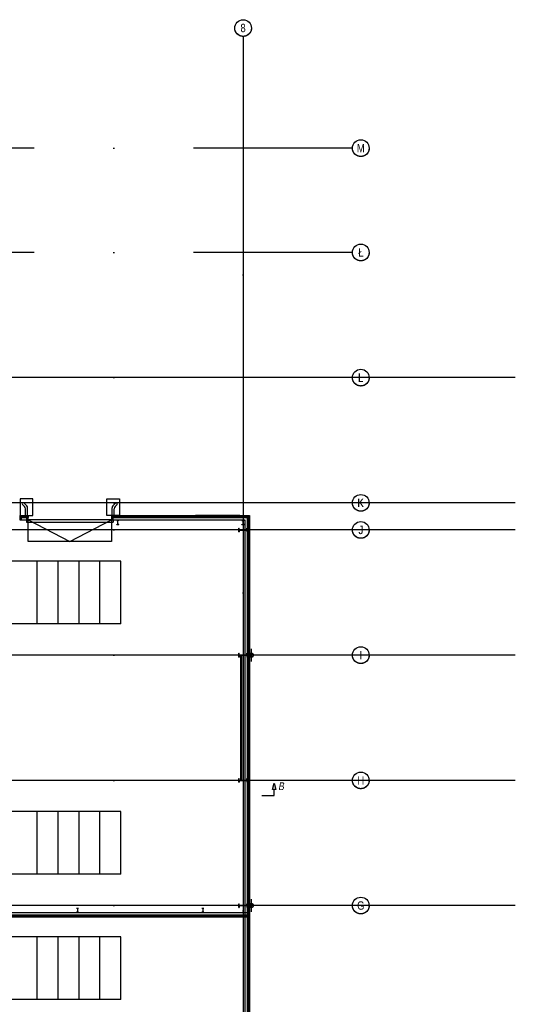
# Model space of a CAD drawing. Header units: millimetres. Extents: x 226749 to 325316, y -44191 to 40236.
# Tile 164 of 164: x 301578 to 325316, y -6953 to 40236. Entities that reach past the tile are written whole.
import ezdxf

# ---------------------------------------------------------------- set-up
doc = ezdxf.new("R2010")
doc.units = ezdxf.units.MM
doc.header["$LTSCALE"] = 100
doc.linetypes.add('DASHDOT', pattern=[25.4, 12.7, -6.35, 0, -6.35])
doc.linetypes.add('HIDDEN', pattern=[9.525, 6.35, -3.175])
doc.layers.add('KG_Building', color=8, linetype='Continuous')
doc.layers.add('KG_BuildingAxis', color=4, linetype='DASHDOT')
doc.styles.add('wymiar', font='arial.ttf', dxfattribs={"width": 0.8})

msp = doc.modelspace()

# ---------------------------------------------------------------- linework, layer by layer
at = {"ltscale": 6}
for p, q in [((312278.43, 39436.07), (312278.43, -43390.58)), ((325315.93, 23080), (268778.43, 23080)), ((325315.93, 17080), (268778.43, 17080)), ((301578.43, 16480), (301978.43, 16480)), ((301578.43, 16480), (301578.43, 16380)), ((301578.43, 16480), (301578.43, 16380)), ((301578.43, 16380), (301978.43, 16380)), ((301978.43, 16480), (301978.43, 16380)), ((325315.93, 15780), (268778.43, 15780)), ((325315.93, 9780), (268778.43, 9780)), ((325315.93, 3780), (268778.43, 3780)), ((325315.93, -2220), (268778.43, -2220))]:
    msp.add_line(p, q, dxfattribs=at)
at = {"ltscale": 15}
for p, q in [((302203.43, 17280), (301603.43, 17280)), ((301603.43, 17280), (301603.43, 16480)), ((302203.43, 16480), (302203.43, 17280)), ((305753.43, 16480), (305753.43, 17280)), ((305753.43, 17280), (306353.43, 17280)), ((306353.43, 17280), (306353.43, 16480)), ((301603.43, 16480), (302203.43, 16480)), ((306353.43, 16480), (305753.43, 16480))]:
    msp.add_line(p, q, dxfattribs=at)
at = {"lineweight": 25}
for p, q in [((301718.08, 16994.65), (301802.18, 16910.55)), ((301788.79, 17065.36), (301916.82, 16937.32)), ((306168.08, 17065.36), (306040.04, 16937.32)), ((306238.79, 16994.65), (306154.69, 16910.55)), ((301853.43, 16480), (301853.43, 16786.8)), ((301953.43, 16480), (301953.43, 16848.93)), ((306003.43, 16480), (306003.43, 16848.93)), ((306103.43, 16480), (306103.43, 16786.8))]:
    msp.add_line(p, q, dxfattribs=at)
for p, q in [((301578.43, 16480), (301978.43, 16480)), ((301578.43, 16480), (301578.43, 16380)), ((301578.43, 16480), (301578.43, 16380)), ((301578.43, 16380), (301978.43, 16380)), ((301578.43, 16380), (301578.43, 16260)), ((301658.43, 16380), (301578.43, 16380)), ((301578.43, 16260), (301978.43, 16260)), ((301578.43, 16260), (301658.43, 16260)), ((301578.43, 16260), (301978.43, 16260)), ((301658.43, 16260), (301658.43, 16380)), ((301898.43, 16380), (301898.43, 16260)), ((301978.43, 16380), (301898.43, 16380)), ((306058.43, 16260), (301898.43, 16260)), ((301898.43, 16260), (301898.43, 16160)), ((301898.43, 16260), (301978.43, 16260)), ((306058.43, 16260), (301898.43, 16260)), ((301898.43, 16260), (301898.43, 16160)), ((301898.43, 16160), (306058.43, 16160)), ((301898.43, 16160), (306058.43, 16160)), ((301978.43, 16480), (301978.43, 16380)), ((301978.43, 16260), (301978.43, 16380)), ((305978.43, 16480), (312578.43, 16480)), ((305978.43, 16480), (305978.43, 16380)), ((305978.43, 16480), (312578.43, 16480)), ((305978.43, 16480), (305978.43, 16380)), ((305978.43, 16380), (312478.43, 16380)), ((305978.43, 16380), (305978.43, 16260)), ((306058.43, 16380), (305978.43, 16380)), ((305978.43, 16380), (312478.43, 16380)), ((305978.43, 16260), (312358.43, 16260)), ((305978.43, 16260), (306058.43, 16260)), ((305978.43, 16260), (312358.43, 16260)), ((306058.43, 16260), (306058.43, 16380)), ((306058.43, 16260), (306058.43, 16160)), ((306058.43, 16260), (306058.43, 16160)), ((306223.43, 16240.8), (306223.43, 16250)), ((306333.43, 16250), (306223.43, 16250)), ((306223.43, 16240.8), (306223.43, 16250)), ((306333.43, 16250), (306223.43, 16250)), ((306223.43, 16240.8), (306263.48, 16240.8)), ((306223.43, 16240.8), (306263.48, 16240.8)), ((306275.48, 16051.2), (306275.48, 16228.8)), ((306275.48, 16051.2), (306275.48, 16228.8)), ((306281.38, 16051.2), (306281.38, 16228.8)), ((306281.38, 16051.2), (306281.38, 16228.8)), ((306333.43, 16240.8), (306293.38, 16240.8)), ((306333.43, 16240.8), (306293.38, 16240.8)), ((306333.43, 16240.8), (306333.43, 16250)), ((306333.43, 16240.8), (306333.43, 16250)), ((312123.43, 16480), (310004.29, 16480)), ((312123.43, 16480), (310004.29, 16480)), ((312223.43, 16240.8), (312223.43, 16250)), ((312333.43, 16250), (312223.43, 16250)), ((312223.43, 16240.8), (312223.43, 16250)), ((312333.43, 16250), (312223.43, 16250)), ((312223.43, 16240.8), (312263.48, 16240.8)), ((312223.43, 16240.8), (312263.48, 16240.8)), ((312275.48, 16051.2), (312275.48, 16228.8)), ((312275.48, 16051.2), (312275.48, 16228.8)), ((312281.38, 16051.2), (312281.38, 16228.8)), ((312281.38, 16051.2), (312281.38, 16228.8)), ((312333.43, 16240.8), (312293.38, 16240.8)), ((312333.43, 16240.8), (312293.38, 16240.8)), ((312333.43, 16240.8), (312333.43, 16250)), ((312333.43, 16240.8), (312333.43, 16250)), ((312358.43, 16260), (312358.43, -38700)), ((312358.43, 16260), (312358.43, -38700)), ((312478.43, 16380), (312478.43, -38820)), ((312478.43, 16380), (312478.43, -38820)), ((312578.43, 16480), (312578.43, -38920)), ((312578.43, 16480), (312578.43, -38920)), ((306223.43, 16030), (306223.43, 16039.2)), ((306223.43, 16039.2), (306263.48, 16039.2)), ((306223.43, 16030), (306223.43, 16039.2)), ((306223.43, 16039.2), (306263.48, 16039.2)), ((306333.43, 16030), (306223.43, 16030)), ((306333.43, 16030), (306223.43, 16030)), ((306333.43, 16039.2), (306293.38, 16039.2)), ((306333.43, 16039.2), (306293.38, 16039.2)), ((306333.43, 16030), (306333.43, 16039.2)), ((306333.43, 16030), (306333.43, 16039.2)), ((312078.43, 15870), (312091.93, 15870)), ((312078.43, 15690), (312078.43, 15870)), ((312078.43, 15870), (312091.93, 15870)), ((312078.43, 15690), (312078.43, 15870)), ((312078.43, 15690), (312091.93, 15690)), ((312078.43, 15690), (312091.93, 15690)), ((312091.93, 15805.3), (312091.93, 15870)), ((312091.93, 15805.3), (312091.93, 15870)), ((312091.93, 15754.7), (312091.93, 15690)), ((312091.93, 15754.7), (312091.93, 15690)), ((312112.93, 15784.3), (312443.93, 15784.3)), ((312112.93, 15784.3), (312443.93, 15784.3)), ((312112.93, 15775.7), (312443.93, 15775.7)), ((312112.93, 15775.7), (312443.93, 15775.7)), ((312223.43, 16030), (312223.43, 16039.2)), ((312223.43, 16039.2), (312263.48, 16039.2)), ((312223.43, 16030), (312223.43, 16039.2)), ((312223.43, 16039.2), (312263.48, 16039.2)), ((312333.43, 16030), (312223.43, 16030)), ((312333.43, 16030), (312223.43, 16030)), ((312333.43, 16039.2), (312293.38, 16039.2)), ((312333.43, 16039.2), (312293.38, 16039.2)), ((312333.43, 16030), (312333.43, 16039.2)), ((312333.43, 16030), (312333.43, 16039.2)), ((312464.93, 15870), (312478.43, 15870)), ((312464.93, 15805.3), (312464.93, 15870)), ((312464.93, 15870), (312478.43, 15870)), ((312464.93, 15805.3), (312464.93, 15870)), ((312464.93, 15754.7), (312464.93, 15690)), ((312464.93, 15754.7), (312464.93, 15690)), ((312464.93, 15690), (312478.43, 15690)), ((312464.93, 15690), (312478.43, 15690)), ((312478.43, 15690), (312478.43, 15870)), ((312478.43, 15690), (312478.43, 15870)), ((312678.43, 9480), (312678.43, 10080)), ((312678.43, 9480), (312678.43, 10080)), ((312078.43, 9870), (312091.93, 9870)), ((312078.43, 9690), (312078.43, 9870)), ((312078.43, 9870), (312091.93, 9870)), ((312078.43, 9690), (312078.43, 9870)), ((312078.43, 9690), (312091.93, 9690)), ((312078.43, 9690), (312091.93, 9690)), ((312091.93, 9805.3), (312091.93, 9870)), ((312091.93, 9805.3), (312091.93, 9870)), ((312091.93, 9754.7), (312091.93, 9690)), ((312091.93, 9754.7), (312091.93, 9690)), ((312112.93, 9784.3), (312443.93, 9784.3)), ((312112.93, 9784.3), (312443.93, 9784.3)), ((312112.93, 9775.7), (312443.93, 9775.7)), ((312112.93, 9775.7), (312443.93, 9775.7)), ((312464.93, 9870), (312478.43, 9870)), ((312464.93, 9805.3), (312464.93, 9870)), ((312464.93, 9870), (312478.43, 9870)), ((312464.93, 9805.3), (312464.93, 9870)), ((312464.93, 9754.7), (312464.93, 9690)), ((312464.93, 9754.7), (312464.93, 9690)), ((312464.93, 9690), (312478.43, 9690)), ((312464.93, 9690), (312478.43, 9690)), ((312478.43, 9690), (312478.43, 9870)), ((312478.43, 9690), (312478.43, 9870)), ((312078.43, 3870), (312091.93, 3870)), ((312078.43, 3690), (312078.43, 3870)), ((312078.43, 3870), (312091.93, 3870)), ((312078.43, 3690), (312078.43, 3870)), ((312091.93, 3805.3), (312091.93, 3870)), ((312091.93, 3805.3), (312091.93, 3870)), ((312112.93, 3784.3), (312443.93, 3784.3)), ((312112.93, 3784.3), (312443.93, 3784.3)), ((312112.93, 3775.7), (312443.93, 3775.7)), ((312112.93, 3775.7), (312443.93, 3775.7)), ((312464.93, 3870), (312478.43, 3870)), ((312464.93, 3805.3), (312464.93, 3870)), ((312464.93, 3870), (312478.43, 3870)), ((312464.93, 3805.3), (312464.93, 3870)), ((312478.43, 3690), (312478.43, 3870)), ((312478.43, 3690), (312478.43, 3870)), ((312078.43, 3690), (312091.93, 3690)), ((312078.43, 3690), (312091.93, 3690)), ((312091.93, 3754.7), (312091.93, 3690)), ((312091.93, 3754.7), (312091.93, 3690)), ((312464.93, 3754.7), (312464.93, 3690)), ((312464.93, 3754.7), (312464.93, 3690)), ((312464.93, 3690), (312478.43, 3690)), ((312464.93, 3690), (312478.43, 3690)), ((312078.43, -2130), (312091.93, -2130)), ((312078.43, -2310), (312078.43, -2130)), ((312078.43, -2130), (312091.93, -2130)), ((312078.43, -2310), (312078.43, -2130)), ((312078.43, -2310), (312091.93, -2310)), ((312078.43, -2310), (312091.93, -2310)), ((312091.93, -2194.7), (312091.93, -2130)), ((312091.93, -2194.7), (312091.93, -2130)), ((312091.93, -2245.3), (312091.93, -2310)), ((312091.93, -2245.3), (312091.93, -2310)), ((312112.93, -2215.7), (312443.93, -2215.7)), ((312112.93, -2215.7), (312443.93, -2215.7)), ((312112.93, -2224.3), (312443.93, -2224.3)), ((312112.93, -2224.3), (312443.93, -2224.3)), ((312464.93, -2130), (312478.43, -2130)), ((312464.93, -2194.7), (312464.93, -2130)), ((312464.93, -2130), (312478.43, -2130)), ((312464.93, -2194.7), (312464.93, -2130)), ((312464.93, -2245.3), (312464.93, -2310)), ((312464.93, -2245.3), (312464.93, -2310)), ((312464.93, -2310), (312478.43, -2310)), ((312464.93, -2310), (312478.43, -2310)), ((312478.43, -2310), (312478.43, -2130)), ((312478.43, -2310), (312478.43, -2130)), ((312678.43, -2520), (312678.43, -1920)), ((312678.43, -2520), (312678.43, -1920)), ((285933.43, -2547.8), (312478.43, -2547.8)), ((304302.93, -2360), (304302.93, -2368)), ((304393.93, -2360), (304302.93, -2360)), ((304336.78, -2368), (304302.93, -2368)), ((304302.93, -2532), (304302.93, -2540)), ((304336.78, -2532), (304302.93, -2532)), ((304393.93, -2540), (304302.93, -2540)), ((304345.78, -2377), (304345.78, -2523)), ((304351.08, -2377), (304351.08, -2523)), ((304393.93, -2368), (304360.08, -2368)), ((304393.93, -2532), (304360.08, -2532)), ((304393.93, -2360), (304393.93, -2368)), ((304393.93, -2532), (304393.93, -2540)), ((310302.93, -2360), (310302.93, -2368)), ((310393.93, -2360), (310302.93, -2360)), ((310336.78, -2368), (310302.93, -2368)), ((310302.93, -2532), (310302.93, -2540)), ((310336.78, -2532), (310302.93, -2532)), ((310393.93, -2540), (310302.93, -2540)), ((310345.78, -2377), (310345.78, -2523)), ((310351.08, -2377), (310351.08, -2523)), ((310393.93, -2368), (310360.08, -2368)), ((310393.93, -2532), (310360.08, -2532)), ((310393.93, -2360), (310393.93, -2368)), ((310393.93, -2532), (310393.93, -2540))]:
    msp.add_line(p, q)
at = {"ltscale": 0.45}
for p, q in [((301578.43, 16430), (301978.43, 16430)), ((305978.43, 16430), (312528.43, 16430)), ((305978.43, 16430), (312528.43, 16430)), ((312528.43, 16430), (312528.43, -38870)), ((312528.43, 16430), (312528.43, -38870)), ((285933.43, -2717.8), (312478.43, -2717.8)), ((285933.43, -2717.8), (312478.43, -2717.8))]:
    msp.add_line(p, q, dxfattribs=at)
at = {"ltscale": 25}
for p, q in [((301978.43, 15221.86), (301978.43, 16260)), ((301978.43, 16260), (303978.43, 15221.86)), ((301978.43, 15221.86), (301978.43, 16260)), ((301978.43, 16260), (303978.43, 15221.86)), ((303978.43, 15221.86), (305978.43, 16260)), ((303978.43, 15221.86), (305978.43, 16260)), ((305978.43, 16260), (305978.43, 15221.86)), ((305978.43, 16260), (305978.43, 15221.86)), ((305978.43, 15221.86), (301978.43, 15221.86)), ((305978.43, 15221.86), (301978.43, 15221.86))]:
    msp.add_line(p, q, dxfattribs=at)
at = {"ltscale": 50}
for p, q in [((306422.24, 14280), (297422.24, 14280)), ((302422.24, 11280), (302422.24, 14280)), ((303422.24, 11280), (303422.24, 14280)), ((304422.24, 11280), (304422.24, 14280)), ((305422.24, 11280), (305422.24, 14280)), ((306422.24, 11280), (306422.24, 14280)), ((306422.24, 11280), (297422.24, 11280)), ((306422.24, 2280), (297422.24, 2280)), ((302422.24, -720), (302422.24, 2280)), ((303422.24, -720), (303422.24, 2280)), ((304422.24, -720), (304422.24, 2280)), ((305422.24, -720), (305422.24, 2280)), ((306422.24, -720), (306422.24, 2280)), ((306422.24, -720), (297422.24, -720)), ((306422.24, -3720), (294422.24, -3720)), ((302422.24, -6720), (302422.24, -3720)), ((303422.24, -6720), (303422.24, -3720)), ((304422.24, -6720), (304422.24, -3720)), ((305422.24, -6720), (305422.24, -3720)), ((306422.24, -6720), (306422.24, -3720)), ((306422.24, -6720), (294422.24, -6720))]:
    msp.add_line(p, q, dxfattribs=at)
at = {"lineweight": 50, "ltscale": 3}
msp.add_line((312178.43, 3784.3), (312178.43, 9775.7), dxfattribs=at)
msp.add_line((312178.43, 3784.3), (312178.43, 9775.7), dxfattribs=at)
at = {"lineweight": 30, "ltscale": 0.05}
for p, q in [((313768.06, 3048.48), (313768.06, 3348.48)), ((313168.07, 3048.48), (313768.06, 3048.48))]:
    msp.add_line(p, q, dxfattribs=at)
at = {"color": 7, "ltscale": 2}
for p, q in [((285933.43, -2667.8), (312478.43, -2667.8)), ((285933.43, -2667.8), (312478.43, -2667.8)), ((285933.43, -2767.8), (312478.43, -2767.8)), ((285933.43, -2767.8), (312478.43, -2767.8))]:
    msp.add_line(p, q, dxfattribs=at)
at = {"ltscale": 6}
for points in [[(301578.43, 16380), (301578.43, 16260), (301658.43, 16260), (301658.43, 16380), (301578.43, 16380)], [(301898.43, 16380), (301898.43, 16260), (301978.43, 16260), (301978.43, 16380), (301898.43, 16380)]]:
    msp.add_lwpolyline(points, dxfattribs=at)
msp.add_lwpolyline([(305978.43, 16380), (305978.43, 16260), (306058.43, 16260), (306058.43, 16380), (305978.43, 16380)])
at = {"lineweight": 30}
msp.add_lwpolyline([(313768.06, 3648.48), (313843.07, 3348.48), (313693.06, 3348.48), (313768.06, 3648.48)], dxfattribs=at)
for centre in [(312278.43, 39836.07), (317915.93, 34080), (317915.93, 29080), (317915.93, 23080), (317915.93, 17080), (317915.93, 15780), (317915.93, 9780), (317915.93, 3780), (317915.93, -2220)]:
    msp.add_circle(centre, 400)
at = {"lineweight": 35}
for centre in [(312678.43, 9780), (312678.43, 9780), (312678.43, -2220), (312678.43, -2220)]:
    msp.add_circle(centre, 90, dxfattribs=at)
at = {"lineweight": 25}
for centre, radius, start, end in [((301753.43, 17030), 50, 45, 225), ((306203.43, 17030), 50, 315, 135), ((301678.43, 16786.8), 175, 0, 45), ((301828.43, 16848.93), 125, 0, 45), ((306128.43, 16848.93), 125, 135, 180), ((306278.43, 16786.8), 175, 135, 180)]:
    msp.add_arc(centre, radius, start, end, dxfattribs=at)
for centre, radius, start, end in [((306263.48, 16228.8), 12, 0, 90), ((306263.48, 16228.8), 12, 0, 90), ((306263.48, 16051.2), 12, 270, 0), ((306263.48, 16051.2), 12, 270, 0), ((306293.38, 16228.8), 12, 90, 180), ((306293.38, 16228.8), 12, 90, 180), ((306293.38, 16051.2), 12, 180, 270), ((306293.38, 16051.2), 12, 180, 270), ((312263.48, 16228.8), 12, 0, 90), ((312263.48, 16228.8), 12, 0, 90), ((312263.48, 16051.2), 12, 270, 0), ((312263.48, 16051.2), 12, 270, 0), ((312293.38, 16228.8), 12, 90, 180), ((312293.38, 16228.8), 12, 90, 180), ((312293.38, 16051.2), 12, 180, 270), ((312293.38, 16051.2), 12, 180, 270), ((312112.93, 15805.3), 21, 180, 270), ((312112.93, 15805.3), 21, 180, 270), ((312112.93, 15754.7), 21, 90, 180), ((312112.93, 15754.7), 21, 90, 180), ((312443.93, 15805.3), 21, 270, 0), ((312443.93, 15805.3), 21, 270, 0), ((312443.93, 15754.7), 21, 0, 90), ((312443.93, 15754.7), 21, 0, 90), ((312112.93, 9805.3), 21, 180, 270), ((312112.93, 9805.3), 21, 180, 270), ((312112.93, 9754.7), 21, 90, 180), ((312112.93, 9754.7), 21, 90, 180), ((312443.93, 9805.3), 21, 270, 0), ((312443.93, 9805.3), 21, 270, 0), ((312443.93, 9754.7), 21, 0, 90), ((312443.93, 9754.7), 21, 0, 90), ((312112.93, 3805.3), 21, 180, 270), ((312112.93, 3805.3), 21, 180, 270), ((312112.93, 3754.7), 21, 90, 180), ((312112.93, 3754.7), 21, 90, 180), ((312443.93, 3805.3), 21, 270, 0), ((312443.93, 3805.3), 21, 270, 0), ((312443.93, 3754.7), 21, 0, 90), ((312443.93, 3754.7), 21, 0, 90), ((312112.93, -2194.7), 21, 180, 270), ((312112.93, -2194.7), 21, 180, 270), ((312112.93, -2245.3), 21, 90, 180), ((312112.93, -2245.3), 21, 90, 180), ((312443.93, -2194.7), 21, 270, 0), ((312443.93, -2194.7), 21, 270, 0), ((312443.93, -2245.3), 21, 0, 90), ((312443.93, -2245.3), 21, 0, 90), ((304336.78, -2377), 9, 0, 90), ((304336.78, -2523), 9, 270, 0), ((304360.08, -2377), 9, 90, 180), ((304360.08, -2523), 9, 180, 270), ((310336.78, -2377), 9, 0, 90), ((310336.78, -2523), 9, 270, 0), ((310360.08, -2377), 9, 90, 180), ((310360.08, -2523), 9, 180, 270)]:
    msp.add_arc(centre, radius, start, end)
at = {"layer": 'KG_Building', "color": 253, "linetype": 'HIDDEN', "ltscale": 50}
for p, q in [((306422.24, 14280), (297422.24, 14280)), ((302422.24, 11280), (302422.24, 14280)), ((303422.24, 11280), (303422.24, 14280)), ((304422.24, 11280), (304422.24, 14280)), ((305422.24, 11280), (305422.24, 14280)), ((306422.24, 11280), (306422.24, 14280)), ((306422.24, 11280), (297422.24, 11280)), ((306422.24, 2280), (297422.24, 2280)), ((302422.24, -720), (302422.24, 2280)), ((303422.24, -720), (303422.24, 2280)), ((304422.24, -720), (304422.24, 2280)), ((305422.24, -720), (305422.24, 2280)), ((306422.24, -720), (306422.24, 2280)), ((306422.24, -720), (297422.24, -720)), ((306422.24, -3720), (294422.24, -3720)), ((302422.24, -6720), (302422.24, -3720)), ((303422.24, -6720), (303422.24, -3720)), ((304422.24, -6720), (304422.24, -3720)), ((305422.24, -6720), (305422.24, -3720)), ((306422.24, -6720), (306422.24, -3720)), ((306422.24, -6720), (294422.24, -6720))]:
    msp.add_line(p, q, dxfattribs=at)
at = {"layer": 'KG_BuildingAxis', "ltscale": 6}
for p, q in [((312278.43, 39436.07), (312278.43, -43390.58)), ((317515.93, 34080), (260978.43, 34080)), ((317515.93, 29080), (260978.43, 29080)), ((317515.93, 23080), (260978.43, 23080)), ((317515.93, 17080), (260978.43, 17080)), ((317515.93, 15780), (260978.43, 15780)), ((317515.93, 9780), (260978.43, 9780)), ((317515.93, 3780), (260978.43, 3780)), ((317515.93, -2220), (260978.43, -2220))]:
    msp.add_line(p, q, dxfattribs=at)
at = {"layer": 'KG_BuildingAxis'}
for centre in [(312278.43, 39836.07), (317915.93, 34080), (317915.93, 29080), (317915.93, 23080), (317915.93, 17080), (317915.93, 15780), (317915.93, 9780), (317915.93, 3780), (317915.93, -2220)]:
    msp.add_circle(centre, 400, dxfattribs=at)

# ---------------------------------------------------------------- texts
at = {"style": 'wymiar', "width": 0.8}
for s, p in [('8', (312154.88, 39638.66)), ('M', (317730.06, 33880)), ('Ł', (317799.48, 28880)), ('L', (317783.22, 22880)), ('K', (317750.91, 16880)), ('J', (317815.52, 15583.41)), ('I', (317853.07, 9580)), ('H', (317754.62, 3580)), ('G', (317744.14, -2420))]:
    msp.add_text(s, height=400, dxfattribs=at).set_placement(p)
at = {"ltscale": 0.05, "style": 'wymiar', "oblique": 10, "width": 0.8}
msp.add_text('B', height=375, dxfattribs=at).set_placement((313954.46, 3310.32))
msp.add_text('B', height=375, dxfattribs=at).set_placement((313954.46, 3310.32))
at = {"layer": 'KG_BuildingAxis', "char_height": 400, "width": 21.6376, "attachment_point": 5, "style": 'wymiar'}
for s, insert in [('8', (312278.43, 39836.07)), ('M', (317915.93, 34080)), ('L', (317915.93, 29080)), ('L', (317915.93, 23080)), ('K', (317915.93, 17080)), ('J', (317915.93, 15780)), ('I', (317915.93, 9780)), ('H', (317915.93, 3780)), ('G', (317915.93, -2220))]:
    msp.add_mtext(s, dxfattribs=dict(at, insert=insert))

doc.saveas('drawing.dxf')
